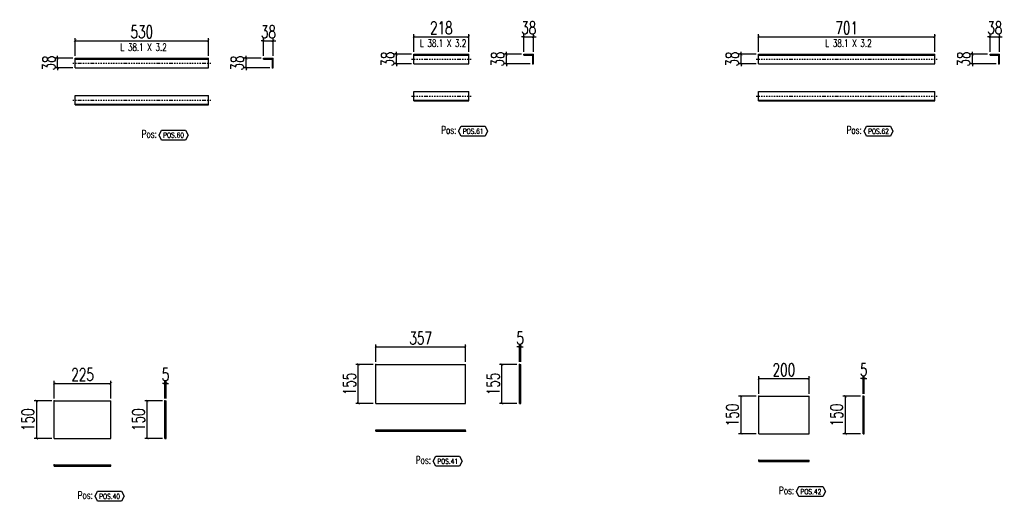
# Model space of a CAD drawing. Header units: feet. Extents: x -13577 to 173285, y -65833 to 34873.
# Tile 123 of 127: x 110568 to 114487, y 32382 to 34301. Entities that reach past the tile are written whole.
import ezdxf
from ezdxf.enums import TextEntityAlignment as Align

# ---------------------------------------------------------------- set-up
doc = ezdxf.new("R2010")
doc.units = ezdxf.units.FT
doc.header["$LTSCALE"] = 10
doc.header["$MEASUREMENT"] = 0
doc.linetypes.add('DASHDOT', pattern=[1, 0.5, -0.25, 0, -0.25])
doc.linetypes.add('HIDDEN', pattern=[0.375, 0.25, -0.125])
doc.layers.get('0').update_dxf_attribs({"linetype": 'CONTINUOUS'})
doc.layers.get('Defpoints').update_dxf_attribs({"linetype": 'CONTINUOUS'})
for name, color, linetype in [('A', 2, 'DASHDOT'), ('G', 3, 'CONTINUOUS'), ('POS_BOX', 6, 'CONTINUOUS'), ('POS_DES', 2, 'CONTINUOUS'), ('POS_MAT', 2, 'CONTINUOUS'), ('TR', 6, 'HIDDEN'), ('TXT1', 7, 'CONTINUOUS')]:
    doc.layers.add(name, color=color, linetype=linetype)
doc.styles.add('1', font='romans.shx', dxfattribs={"width": 0.7, "height": 50})
doc.styles.add('POS', font='ROMANS', dxfattribs={"width": 0.7})
doc.dimstyles.get("Standard").update_dxf_attribs({"dimtxt": 50, "dimasz": 1, "dimexe": 1, "dimexo": 1, "dimgap": 1, "dimtad": 1, "dimdec": 0, "dimdsep": 46, "dimtxsty": '1', "dimblk": 'ARCHTICK', "dimcen": 3, "dimclrd": 1, "dimclre": 1, "dimclrt": 3, "dimadec": 0, "dimazin": 0, "dimtfac": 1, "dimtdec": 0, "dimtix": 1, "dimtmove": 0, "dimatfit": 3, "dimfxl": 0, "dimtolj": 1, "dimarcsym": 0})

# ---------------------------------------------------------------- blocks, each defined once
blk = doc.blocks.new('_ArchTick')
at = {"color": 0, "linetype": 'ByBlock', "const_width": 0.15}
blk.add_lwpolyline([(-0.5, -0.5), (0.5, 0.5)], dxfattribs=at)
blk = doc.blocks.new('*D824')
at = {"layer": 'Defpoints', "color": 0}
for p in [(110931.1, 32851.8), (110706.1, 32781.8), (110931.1, 32781.8)]:
    blk.add_point(p, dxfattribs=at)
at = {"layer": 'TXT1', "color": 1, "lineweight": -2, "transparency": 16777216}
for p, q in [((110706.1, 32791.8), (110706.1, 32861.8)), ((110706.1, 32851.8), (110931.1, 32851.8)), ((110931.1, 32791.8), (110931.1, 32861.8))]:
    blk.add_line(p, q, dxfattribs=at)
at = {"layer": 'TXT1', "color": 1, "lineweight": -2, "transparency": 16777216, "xscale": 10, "yscale": 10, "zscale": 10, "rotation": 180}
blk.add_blockref('_ArchTick', (110706.1, 32851.8), dxfattribs=at)
at = {"layer": 'TXT1', "color": 1, "lineweight": -2, "transparency": 16777216, "xscale": 10, "yscale": 10, "zscale": 10}
blk.add_blockref('_ArchTick', (110931.1, 32851.8), dxfattribs=at)
at = {"layer": 'TXT1', "color": 3, "transparency": 16777216, "insert": (110818.6, 32886.8), "char_height": 50, "attachment_point": 5, "style": '1'}
blk.add_mtext('\\A1;225', dxfattribs=at)
blk = doc.blocks.new('*D825')
at = {"layer": 'Defpoints', "color": 0}
for p in [(110636.1, 32781.8), (110706.1, 32781.8), (110706.1, 32631.8)]:
    blk.add_point(p, dxfattribs=at)
at = {"layer": 'TXT1', "color": 1, "lineweight": -2, "transparency": 16777216}
for p, q in [((110696.1, 32781.8), (110626.1, 32781.8)), ((110636.1, 32631.8), (110636.1, 32781.8)), ((110696.1, 32631.8), (110626.1, 32631.8))]:
    blk.add_line(p, q, dxfattribs=at)
at = {"layer": 'TXT1', "color": 1, "lineweight": -2, "transparency": 16777216, "xscale": 10, "yscale": 10, "zscale": 10}
for p, rotation in [((110636.1, 32781.8), 90), ((110636.1, 32631.8), 270)]:
    blk.add_blockref('_ArchTick', p, dxfattribs=dict(at, rotation=rotation))
at = {"layer": 'TXT1', "color": 3, "transparency": 16777216, "insert": (110601.1, 32706.8), "char_height": 50, "attachment_point": 5, "rotation": 90, "style": '1'}
blk.add_mtext('\\A1;150', dxfattribs=at)
blk = doc.blocks.new('*D826')
at = {"layer": 'Defpoints', "color": 0}
for p in [(111151.1, 32851.8), (111146.1, 32781.8), (111151.1, 32781.8)]:
    blk.add_point(p, dxfattribs=at)
at = {"layer": 'TXT1', "color": 1, "lineweight": -2, "transparency": 16777216}
for p, q in [((111146.1, 32851.8), (111136.1, 32851.8)), ((111146.1, 32791.8), (111146.1, 32861.8)), ((111146.1, 32851.8), (111151.1, 32851.8)), ((111151.1, 32791.8), (111151.1, 32861.8)), ((111151.1, 32851.8), (111161.1, 32851.8))]:
    blk.add_line(p, q, dxfattribs=at)
at = {"layer": 'TXT1', "color": 1, "lineweight": -2, "transparency": 16777216, "xscale": 10, "yscale": 10, "zscale": 10}
blk.add_blockref('_ArchTick', (111146.1, 32851.8), dxfattribs=at)
at = {"layer": 'TXT1', "color": 1, "lineweight": -2, "transparency": 16777216, "xscale": 10, "yscale": 10, "zscale": 10, "rotation": 180}
blk.add_blockref('_ArchTick', (111151.1, 32851.8), dxfattribs=at)
at = {"layer": 'TXT1', "color": 3, "transparency": 16777216, "insert": (111148.6, 32886.8), "char_height": 50, "attachment_point": 5, "style": '1'}
blk.add_mtext('\\A1;5', dxfattribs=at)
blk = doc.blocks.new('*D827')
at = {"layer": 'Defpoints', "color": 0}
for p in [(111076.1, 32781.8), (111146.1, 32781.8), (111146.1, 32631.8)]:
    blk.add_point(p, dxfattribs=at)
at = {"layer": 'TXT1', "color": 1, "lineweight": -2, "transparency": 16777216}
for p, q in [((111136.1, 32781.8), (111066.1, 32781.8)), ((111076.1, 32631.8), (111076.1, 32781.8)), ((111136.1, 32631.8), (111066.1, 32631.8))]:
    blk.add_line(p, q, dxfattribs=at)
at = {"layer": 'TXT1', "color": 1, "lineweight": -2, "transparency": 16777216, "xscale": 10, "yscale": 10, "zscale": 10}
for p, rotation in [((111076.1, 32781.8), 90), ((111076.1, 32631.8), 270)]:
    blk.add_blockref('_ArchTick', p, dxfattribs=dict(at, rotation=rotation))
at = {"layer": 'TXT1', "color": 3, "transparency": 16777216, "insert": (111041.1, 32706.8), "char_height": 50, "attachment_point": 5, "rotation": 90, "style": '1'}
blk.add_mtext('\\A1;150', dxfattribs=at)
blk = doc.blocks.new('POSITION_LAM')
at = {"layer": 'POS_BOX'}
blk.add_lwpolyline([(10.5, -2), (9.5, -4), (0, -4), (-1, -2), (0, 0), (9.5, 0)], close=True, dxfattribs=at)
at = {"insert": (-7.93, -0.05), "char_height": 3, "width": 11.9956, "attachment_point": 1, "style": 'POS'}
blk.add_mtext('Pos:', dxfattribs=at)
at = {"style": 'POS', "width": 0.7}
blk.add_attdef('POS_PEZ', text='', height=2, dxfattribs=at).set_placement((4.76, -3.05), align=Align.CENTER)
at = {"layer": 'POS_DES', "style": 'POS', "width": 0.7, "flags": 1}
for tag, p in [('SPE_PRO', (-7.8, -5.07)), ('LUN_PRO', (-7.82, -5.58)), ('LAR_PRO', (-7.79, -4.53))]:
    blk.add_attdef(tag, p, '', height=0.35, dxfattribs=at)
at = {"layer": 'POS_MAT', "style": 'POS', "width": 0.7, "flags": 1}
for tag, p in [('MAT_PRO', (-6.89, -4.03)), ('PUN_NET2', (-6.94, -7.74)), ('NOM_PRO', (-6.94, -6.11)), ('PUN_NET', (-6.94, -7.16)), ('PUN_LIS', (-6.94, -6.63)), ('MAR_CMP', (-6.89, -8.22)), ('NOT_PEZ', (-6.89, -9.21)), ('QTA_PEZ', (-6.89, -8.75))]:
    blk.add_attdef(tag, text='', height=0.35, dxfattribs=at).set_placement(p, align=Align.CENTER)
blk = doc.blocks.new('*D828')
at = {"layer": 'Defpoints', "color": 0}
for p in [(112342.6, 32997), (111985.6, 32927), (112342.6, 32927)]:
    blk.add_point(p, dxfattribs=at)
at = {"layer": 'TXT1', "color": 1, "lineweight": -2, "transparency": 16777216}
for p, q in [((111985.6, 32937), (111985.6, 33007)), ((111985.6, 32997), (112342.6, 32997)), ((112342.6, 32937), (112342.6, 33007))]:
    blk.add_line(p, q, dxfattribs=at)
at = {"layer": 'TXT1', "color": 1, "lineweight": -2, "transparency": 16777216, "xscale": 10, "yscale": 10, "zscale": 10, "rotation": 180}
blk.add_blockref('_ArchTick', (111985.6, 32997), dxfattribs=at)
at = {"layer": 'TXT1', "color": 1, "lineweight": -2, "transparency": 16777216, "xscale": 10, "yscale": 10, "zscale": 10}
blk.add_blockref('_ArchTick', (112342.6, 32997), dxfattribs=at)
at = {"layer": 'TXT1', "color": 3, "transparency": 16777216, "insert": (112164.1, 33032), "char_height": 50, "attachment_point": 5, "style": '1'}
blk.add_mtext('\\A1;357', dxfattribs=at)
blk = doc.blocks.new('*D829')
at = {"layer": 'Defpoints', "color": 0}
for p in [(111915.6, 32927), (111985.6, 32927), (111985.6, 32771.8)]:
    blk.add_point(p, dxfattribs=at)
at = {"layer": 'TXT1', "color": 1, "lineweight": -2, "transparency": 16777216}
for p, q in [((111975.6, 32927), (111905.6, 32927)), ((111915.6, 32771.8), (111915.6, 32927)), ((111975.6, 32771.8), (111905.6, 32771.8))]:
    blk.add_line(p, q, dxfattribs=at)
at = {"layer": 'TXT1', "color": 1, "lineweight": -2, "transparency": 16777216, "xscale": 10, "yscale": 10, "zscale": 10}
for p, rotation in [((111915.6, 32927), 90), ((111915.6, 32771.8), 270)]:
    blk.add_blockref('_ArchTick', p, dxfattribs=dict(at, rotation=rotation))
at = {"layer": 'TXT1', "color": 3, "transparency": 16777216, "insert": (111880.6, 32849.4), "char_height": 50, "attachment_point": 5, "rotation": 90, "style": '1'}
blk.add_mtext('\\A1;155', dxfattribs=at)
blk = doc.blocks.new('*D830')
at = {"layer": 'Defpoints', "color": 0}
for p in [(112562.6, 32997), (112557.6, 32927), (112562.6, 32927)]:
    blk.add_point(p, dxfattribs=at)
at = {"layer": 'TXT1', "color": 1, "lineweight": -2, "transparency": 16777216}
for p, q in [((112557.6, 32997), (112547.6, 32997)), ((112557.6, 32937), (112557.6, 33007)), ((112557.6, 32997), (112562.6, 32997)), ((112562.6, 32937), (112562.6, 33007)), ((112562.6, 32997), (112572.6, 32997))]:
    blk.add_line(p, q, dxfattribs=at)
at = {"layer": 'TXT1', "color": 1, "lineweight": -2, "transparency": 16777216, "xscale": 10, "yscale": 10, "zscale": 10}
blk.add_blockref('_ArchTick', (112557.6, 32997), dxfattribs=at)
at = {"layer": 'TXT1', "color": 1, "lineweight": -2, "transparency": 16777216, "xscale": 10, "yscale": 10, "zscale": 10, "rotation": 180}
blk.add_blockref('_ArchTick', (112562.6, 32997), dxfattribs=at)
at = {"layer": 'TXT1', "color": 3, "transparency": 16777216, "insert": (112560.1, 33032), "char_height": 50, "attachment_point": 5, "style": '1'}
blk.add_mtext('\\A1;5', dxfattribs=at)
blk = doc.blocks.new('*D831')
at = {"layer": 'Defpoints', "color": 0}
for p in [(112487.6, 32927), (112557.6, 32927), (112557.6, 32771.8)]:
    blk.add_point(p, dxfattribs=at)
at = {"layer": 'TXT1', "color": 1, "lineweight": -2, "transparency": 16777216}
for p, q in [((112547.6, 32927), (112477.6, 32927)), ((112487.6, 32771.8), (112487.6, 32927)), ((112547.6, 32771.8), (112477.6, 32771.8))]:
    blk.add_line(p, q, dxfattribs=at)
at = {"layer": 'TXT1', "color": 1, "lineweight": -2, "transparency": 16777216, "xscale": 10, "yscale": 10, "zscale": 10}
for p, rotation in [((112487.6, 32927), 90), ((112487.6, 32771.8), 270)]:
    blk.add_blockref('_ArchTick', p, dxfattribs=dict(at, rotation=rotation))
at = {"layer": 'TXT1', "color": 3, "transparency": 16777216, "insert": (112452.6, 32849.4), "char_height": 50, "attachment_point": 5, "rotation": 90, "style": '1'}
blk.add_mtext('\\A1;155', dxfattribs=at)
blk = doc.blocks.new('*D832')
at = {"layer": 'Defpoints', "color": 0}
for p in [(113709.8, 32870.6), (113509.8, 32800.6), (113709.8, 32800.6)]:
    blk.add_point(p, dxfattribs=at)
at = {"layer": 'TXT1', "color": 1, "lineweight": -2, "transparency": 16777216}
for p, q in [((113509.8, 32810.6), (113509.8, 32880.6)), ((113709.8, 32810.6), (113709.8, 32880.6)), ((113509.8, 32870.6), (113709.8, 32870.6))]:
    blk.add_line(p, q, dxfattribs=at)
at = {"layer": 'TXT1', "color": 1, "lineweight": -2, "transparency": 16777216, "xscale": 10, "yscale": 10, "zscale": 10, "rotation": 180}
blk.add_blockref('_ArchTick', (113509.8, 32870.6), dxfattribs=at)
at = {"layer": 'TXT1', "color": 1, "lineweight": -2, "transparency": 16777216, "xscale": 10, "yscale": 10, "zscale": 10}
blk.add_blockref('_ArchTick', (113709.8, 32870.6), dxfattribs=at)
at = {"layer": 'TXT1', "color": 3, "transparency": 16777216, "insert": (113609.8, 32905.6), "char_height": 50, "attachment_point": 5, "style": '1'}
blk.add_mtext('\\A1;200', dxfattribs=at)
blk = doc.blocks.new('*D833')
at = {"layer": 'Defpoints', "color": 0}
for p in [(113439.8, 32800.6), (113509.8, 32800.6), (113509.8, 32650.6)]:
    blk.add_point(p, dxfattribs=at)
at = {"layer": 'TXT1', "color": 1, "lineweight": -2, "transparency": 16777216}
for p, q in [((113499.8, 32800.6), (113429.8, 32800.6)), ((113439.8, 32650.6), (113439.8, 32800.6)), ((113499.8, 32650.6), (113429.8, 32650.6))]:
    blk.add_line(p, q, dxfattribs=at)
at = {"layer": 'TXT1', "color": 1, "lineweight": -2, "transparency": 16777216, "xscale": 10, "yscale": 10, "zscale": 10}
for p, rotation in [((113439.8, 32800.6), 90), ((113439.8, 32650.6), 270)]:
    blk.add_blockref('_ArchTick', p, dxfattribs=dict(at, rotation=rotation))
at = {"layer": 'TXT1', "color": 3, "transparency": 16777216, "insert": (113404.8, 32725.6), "char_height": 50, "attachment_point": 5, "rotation": 90, "style": '1'}
blk.add_mtext('\\A1;150', dxfattribs=at)
blk = doc.blocks.new('*D834')
at = {"layer": 'Defpoints', "color": 0}
for p in [(113929.8, 32870.6), (113924.8, 32800.6), (113929.8, 32800.6)]:
    blk.add_point(p, dxfattribs=at)
at = {"layer": 'TXT1', "color": 1, "lineweight": -2, "transparency": 16777216}
for p, q in [((113924.8, 32810.6), (113924.8, 32880.6)), ((113929.8, 32810.6), (113929.8, 32880.6)), ((113924.8, 32870.6), (113914.8, 32870.6)), ((113924.8, 32870.6), (113929.8, 32870.6)), ((113929.8, 32870.6), (113939.8, 32870.6))]:
    blk.add_line(p, q, dxfattribs=at)
at = {"layer": 'TXT1', "color": 1, "lineweight": -2, "transparency": 16777216, "xscale": 10, "yscale": 10, "zscale": 10}
blk.add_blockref('_ArchTick', (113924.8, 32870.6), dxfattribs=at)
at = {"layer": 'TXT1', "color": 1, "lineweight": -2, "transparency": 16777216, "xscale": 10, "yscale": 10, "zscale": 10, "rotation": 180}
blk.add_blockref('_ArchTick', (113929.8, 32870.6), dxfattribs=at)
at = {"layer": 'TXT1', "color": 3, "transparency": 16777216, "insert": (113927.3, 32905.6), "char_height": 50, "attachment_point": 5, "style": '1'}
blk.add_mtext('\\A1;5', dxfattribs=at)
blk = doc.blocks.new('*D835')
at = {"layer": 'Defpoints', "color": 0}
for p in [(113854.8, 32800.6), (113924.8, 32800.6), (113924.8, 32650.6)]:
    blk.add_point(p, dxfattribs=at)
at = {"layer": 'TXT1', "color": 1, "lineweight": -2, "transparency": 16777216}
for p, q in [((113914.8, 32800.6), (113844.8, 32800.6)), ((113854.8, 32650.6), (113854.8, 32800.6)), ((113914.8, 32650.6), (113844.8, 32650.6))]:
    blk.add_line(p, q, dxfattribs=at)
at = {"layer": 'TXT1', "color": 1, "lineweight": -2, "transparency": 16777216, "xscale": 10, "yscale": 10, "zscale": 10}
for p, rotation in [((113854.8, 32800.6), 90), ((113854.8, 32650.6), 270)]:
    blk.add_blockref('_ArchTick', p, dxfattribs=dict(at, rotation=rotation))
at = {"layer": 'TXT1', "color": 3, "transparency": 16777216, "insert": (113819.8, 32725.6), "char_height": 50, "attachment_point": 5, "rotation": 90, "style": '1'}
blk.add_mtext('\\A1;150', dxfattribs=at)
blk = doc.blocks.new('*D916')
at = {"layer": 'Defpoints', "color": 0}
for p in [(111319.2, 34216.8), (110789.2, 34146.8), (111319.2, 34146.8)]:
    blk.add_point(p, dxfattribs=at)
at = {"layer": 'TXT1', "color": 1, "lineweight": -2, "transparency": 16777216}
for p, q in [((110789.2, 34156.8), (110789.2, 34226.8)), ((110789.2, 34216.8), (111319.2, 34216.8)), ((111319.2, 34156.8), (111319.2, 34226.8))]:
    blk.add_line(p, q, dxfattribs=at)
at = {"layer": 'TXT1', "color": 1, "lineweight": -2, "transparency": 16777216, "xscale": 10, "yscale": 10, "zscale": 10, "rotation": 180}
blk.add_blockref('_ArchTick', (110789.2, 34216.8), dxfattribs=at)
at = {"layer": 'TXT1', "color": 1, "lineweight": -2, "transparency": 16777216, "xscale": 10, "yscale": 10, "zscale": 10}
blk.add_blockref('_ArchTick', (111319.2, 34216.8), dxfattribs=at)
at = {"layer": 'TXT1', "color": 3, "transparency": 16777216, "insert": (111054.2, 34251.8), "char_height": 50, "attachment_point": 5, "style": '1'}
blk.add_mtext('\\A1;530', dxfattribs=at)
blk = doc.blocks.new('*D917')
at = {"layer": 'Defpoints', "color": 0}
for p in [(110719.2, 34146.8), (110789.2, 34146.8), (110789.2, 34108.8)]:
    blk.add_point(p, dxfattribs=at)
at = {"layer": 'TXT1', "color": 1, "lineweight": -2, "transparency": 16777216}
for p, q in [((110779.2, 34146.8), (110709.2, 34146.8)), ((110719.2, 34146.8), (110719.2, 34156.8)), ((110719.2, 34108.8), (110719.2, 34146.8)), ((110779.2, 34108.8), (110709.2, 34108.8)), ((110719.2, 34108.8), (110719.2, 34098.8))]:
    blk.add_line(p, q, dxfattribs=at)
at = {"layer": 'TXT1', "color": 1, "lineweight": -2, "transparency": 16777216, "xscale": 10, "yscale": 10, "zscale": 10}
for p, rotation in [((110719.2, 34146.8), 270), ((110719.2, 34108.8), 90)]:
    blk.add_blockref('_ArchTick', p, dxfattribs=dict(at, rotation=rotation))
at = {"layer": 'TXT1', "color": 3, "transparency": 16777216, "insert": (110684.2, 34127.8), "char_height": 50, "attachment_point": 5, "rotation": 90, "style": '1'}
blk.add_mtext('\\A1;38', dxfattribs=at)
blk = doc.blocks.new('*D918')
at = {"layer": 'Defpoints', "color": 0}
for p in [(111577.2, 34216.8), (111539.2, 34146.8), (111577.2, 34146.8)]:
    blk.add_point(p, dxfattribs=at)
at = {"layer": 'TXT1', "color": 1, "lineweight": -2, "transparency": 16777216}
for p, q in [((111539.2, 34216.8), (111529.2, 34216.8)), ((111539.2, 34156.8), (111539.2, 34226.8)), ((111539.2, 34216.8), (111577.2, 34216.8)), ((111577.2, 34156.8), (111577.2, 34226.8)), ((111577.2, 34216.8), (111587.2, 34216.8))]:
    blk.add_line(p, q, dxfattribs=at)
at = {"layer": 'TXT1', "color": 1, "lineweight": -2, "transparency": 16777216, "xscale": 10, "yscale": 10, "zscale": 10}
blk.add_blockref('_ArchTick', (111539.2, 34216.8), dxfattribs=at)
at = {"layer": 'TXT1', "color": 1, "lineweight": -2, "transparency": 16777216, "xscale": 10, "yscale": 10, "zscale": 10, "rotation": 180}
blk.add_blockref('_ArchTick', (111577.2, 34216.8), dxfattribs=at)
at = {"layer": 'TXT1', "color": 3, "transparency": 16777216, "insert": (111558.2, 34251.8), "char_height": 50, "attachment_point": 5, "style": '1'}
blk.add_mtext('\\A1;38', dxfattribs=at)
blk = doc.blocks.new('*D919')
at = {"layer": 'Defpoints', "color": 0}
for p in [(111469.2, 34146.8), (111539.2, 34146.8), (111574, 34108.8)]:
    blk.add_point(p, dxfattribs=at)
at = {"layer": 'TXT1', "color": 1, "lineweight": -2, "transparency": 16777216}
for p, q in [((111529.2, 34146.8), (111459.2, 34146.8)), ((111469.2, 34146.8), (111469.2, 34156.8)), ((111469.2, 34108.8), (111469.2, 34146.8)), ((111564, 34108.8), (111459.2, 34108.8)), ((111469.2, 34108.8), (111469.2, 34098.8))]:
    blk.add_line(p, q, dxfattribs=at)
at = {"layer": 'TXT1', "color": 1, "lineweight": -2, "transparency": 16777216, "xscale": 10, "yscale": 10, "zscale": 10}
for p, rotation in [((111469.2, 34146.8), 270), ((111469.2, 34108.8), 90)]:
    blk.add_blockref('_ArchTick', p, dxfattribs=dict(at, rotation=rotation))
at = {"layer": 'TXT1', "color": 3, "transparency": 16777216, "insert": (111434.2, 34127.8), "char_height": 50, "attachment_point": 5, "rotation": 90, "style": '1'}
blk.add_mtext('\\A1;38', dxfattribs=at)
blk = doc.blocks.new('POSITION_PRO')
at = {"layer": 'POS_BOX'}
blk.add_lwpolyline([(10.5, -2), (9.5, -4), (0, -4), (-1, -2), (0, 0), (9.5, 0)], close=True, dxfattribs=at)
at = {"insert": (-7.93, -0.05), "char_height": 3, "width": 11.9956, "attachment_point": 1, "style": 'POS'}
blk.add_mtext('Pos:', dxfattribs=at)
at = {"style": 'POS', "width": 0.7}
blk.add_attdef('POS_PEZ', text='', height=2, dxfattribs=at).set_placement((4.76, -3.05), align=Align.CENTER)
at = {"layer": 'POS_DES', "style": 'POS', "width": 0.7, "flags": 1}
for tag, p in [('SPE_PRO', (-7.8, -5.07)), ('LUN_PRO', (-7.82, -5.58)), ('LAR_PRO', (-7.79, -4.53))]:
    blk.add_attdef(tag, p, '', height=0.35, dxfattribs=at)
at = {"layer": 'POS_MAT', "style": 'POS', "width": 0.7, "flags": 1}
for tag, p in [('MAT_PRO', (-6.89, -4.03)), ('PUN_NET2', (-6.94, -7.74)), ('NOM_PRO', (-6.94, -6.11)), ('PUN_NET', (-6.94, -7.16)), ('PUN_LIS', (-6.94, -6.63)), ('MAR_CMP', (-6.89, -8.22)), ('NOT_PEZ', (-6.89, -9.21)), ('QTA_PEZ', (-6.89, -8.75))]:
    blk.add_attdef(tag, text='', height=0.35, dxfattribs=at).set_placement(p, align=Align.CENTER)
blk = doc.blocks.new('*D920')
at = {"layer": 'Defpoints', "color": 0}
for p in [(112355.4, 34232.7), (112137.4, 34162.7), (112355.4, 34162.7)]:
    blk.add_point(p, dxfattribs=at)
at = {"layer": 'TXT1', "color": 1, "lineweight": -2, "transparency": 16777216}
for p, q in [((112137.4, 34172.7), (112137.4, 34242.7)), ((112137.4, 34232.7), (112355.4, 34232.7)), ((112355.4, 34172.7), (112355.4, 34242.7))]:
    blk.add_line(p, q, dxfattribs=at)
at = {"layer": 'TXT1', "color": 1, "lineweight": -2, "transparency": 16777216, "xscale": 10, "yscale": 10, "zscale": 10, "rotation": 180}
blk.add_blockref('_ArchTick', (112137.4, 34232.7), dxfattribs=at)
at = {"layer": 'TXT1', "color": 1, "lineweight": -2, "transparency": 16777216, "xscale": 10, "yscale": 10, "zscale": 10}
blk.add_blockref('_ArchTick', (112355.4, 34232.7), dxfattribs=at)
at = {"layer": 'TXT1', "color": 3, "transparency": 16777216, "insert": (112246.4, 34267.7), "char_height": 50, "attachment_point": 5, "style": '1'}
blk.add_mtext('\\A1;218', dxfattribs=at)
blk = doc.blocks.new('*D921')
at = {"layer": 'Defpoints', "color": 0}
for p in [(112067.4, 34162.7), (112137.4, 34162.7), (112137.4, 34124.7)]:
    blk.add_point(p, dxfattribs=at)
at = {"layer": 'TXT1', "color": 1, "lineweight": -2, "transparency": 16777216}
for p, q in [((112067.4, 34162.7), (112067.4, 34172.7)), ((112127.4, 34162.7), (112057.4, 34162.7)), ((112067.4, 34124.7), (112067.4, 34162.7)), ((112127.4, 34124.7), (112057.4, 34124.7)), ((112067.4, 34124.7), (112067.4, 34114.7))]:
    blk.add_line(p, q, dxfattribs=at)
at = {"layer": 'TXT1', "color": 1, "lineweight": -2, "transparency": 16777216, "xscale": 10, "yscale": 10, "zscale": 10}
for p, rotation in [((112067.4, 34162.7), 270), ((112067.4, 34124.7), 90)]:
    blk.add_blockref('_ArchTick', p, dxfattribs=dict(at, rotation=rotation))
at = {"layer": 'TXT1', "color": 3, "transparency": 16777216, "insert": (112032.4, 34143.7), "char_height": 50, "attachment_point": 5, "rotation": 90, "style": '1'}
blk.add_mtext('\\A1;38', dxfattribs=at)
blk = doc.blocks.new('*D922')
at = {"layer": 'Defpoints', "color": 0}
for p in [(112613.4, 34232.7), (112575.4, 34162.7), (112613.4, 34162.7)]:
    blk.add_point(p, dxfattribs=at)
at = {"layer": 'TXT1', "color": 1, "lineweight": -2, "transparency": 16777216}
for p, q in [((112575.4, 34232.7), (112565.4, 34232.7)), ((112575.4, 34172.7), (112575.4, 34242.7)), ((112575.4, 34232.7), (112613.4, 34232.7)), ((112613.4, 34172.7), (112613.4, 34242.7)), ((112613.4, 34232.7), (112623.4, 34232.7))]:
    blk.add_line(p, q, dxfattribs=at)
at = {"layer": 'TXT1', "color": 1, "lineweight": -2, "transparency": 16777216, "xscale": 10, "yscale": 10, "zscale": 10}
blk.add_blockref('_ArchTick', (112575.4, 34232.7), dxfattribs=at)
at = {"layer": 'TXT1', "color": 1, "lineweight": -2, "transparency": 16777216, "xscale": 10, "yscale": 10, "zscale": 10, "rotation": 180}
blk.add_blockref('_ArchTick', (112613.4, 34232.7), dxfattribs=at)
at = {"layer": 'TXT1', "color": 3, "transparency": 16777216, "insert": (112594.4, 34267.7), "char_height": 50, "attachment_point": 5, "style": '1'}
blk.add_mtext('\\A1;38', dxfattribs=at)
blk = doc.blocks.new('*D923')
at = {"layer": 'Defpoints', "color": 0}
for p in [(112505.4, 34162.7), (112575.4, 34162.7), (112610.2, 34124.7)]:
    blk.add_point(p, dxfattribs=at)
at = {"layer": 'TXT1', "color": 1, "lineweight": -2, "transparency": 16777216}
for p, q in [((112505.4, 34162.7), (112505.4, 34172.7)), ((112565.4, 34162.7), (112495.4, 34162.7)), ((112505.4, 34124.7), (112505.4, 34162.7)), ((112600.2, 34124.7), (112495.4, 34124.7)), ((112505.4, 34124.7), (112505.4, 34114.7))]:
    blk.add_line(p, q, dxfattribs=at)
at = {"layer": 'TXT1', "color": 1, "lineweight": -2, "transparency": 16777216, "xscale": 10, "yscale": 10, "zscale": 10}
for p, rotation in [((112505.4, 34162.7), 270), ((112505.4, 34124.7), 90)]:
    blk.add_blockref('_ArchTick', p, dxfattribs=dict(at, rotation=rotation))
at = {"layer": 'TXT1', "color": 3, "transparency": 16777216, "insert": (112470.4, 34143.7), "char_height": 50, "attachment_point": 5, "rotation": 90, "style": '1'}
blk.add_mtext('\\A1;38', dxfattribs=at)
blk = doc.blocks.new('*D924')
at = {"layer": 'Defpoints', "color": 0}
for p in [(114210.3, 34232.7), (113509.3, 34162.7), (114210.3, 34162.7)]:
    blk.add_point(p, dxfattribs=at)
at = {"layer": 'TXT1', "color": 1, "lineweight": -2, "transparency": 16777216}
for p, q in [((113509.3, 34172.7), (113509.3, 34242.7)), ((113509.3, 34232.7), (114210.3, 34232.7)), ((114210.3, 34172.7), (114210.3, 34242.7))]:
    blk.add_line(p, q, dxfattribs=at)
at = {"layer": 'TXT1', "color": 1, "lineweight": -2, "transparency": 16777216, "xscale": 10, "yscale": 10, "zscale": 10, "rotation": 180}
blk.add_blockref('_ArchTick', (113509.3, 34232.7), dxfattribs=at)
at = {"layer": 'TXT1', "color": 1, "lineweight": -2, "transparency": 16777216, "xscale": 10, "yscale": 10, "zscale": 10}
blk.add_blockref('_ArchTick', (114210.3, 34232.7), dxfattribs=at)
at = {"layer": 'TXT1', "color": 3, "transparency": 16777216, "insert": (113859.8, 34267.7), "char_height": 50, "attachment_point": 5, "style": '1'}
blk.add_mtext('\\A1;701', dxfattribs=at)
blk = doc.blocks.new('*D925')
at = {"layer": 'Defpoints', "color": 0}
for p in [(113439.3, 34162.7), (113509.3, 34162.7), (113509.3, 34124.7)]:
    blk.add_point(p, dxfattribs=at)
at = {"layer": 'TXT1', "color": 1, "lineweight": -2, "transparency": 16777216}
for p, q in [((113439.3, 34162.7), (113439.3, 34172.7)), ((113499.3, 34162.7), (113429.3, 34162.7)), ((113439.3, 34124.7), (113439.3, 34162.7)), ((113499.3, 34124.7), (113429.3, 34124.7)), ((113439.3, 34124.7), (113439.3, 34114.7))]:
    blk.add_line(p, q, dxfattribs=at)
at = {"layer": 'TXT1', "color": 1, "lineweight": -2, "transparency": 16777216, "xscale": 10, "yscale": 10, "zscale": 10}
for p, rotation in [((113439.3, 34162.7), 270), ((113439.3, 34124.7), 90)]:
    blk.add_blockref('_ArchTick', p, dxfattribs=dict(at, rotation=rotation))
at = {"layer": 'TXT1', "color": 3, "transparency": 16777216, "insert": (113404.3, 34143.7), "char_height": 50, "attachment_point": 5, "rotation": 90, "style": '1'}
blk.add_mtext('\\A1;38', dxfattribs=at)
blk = doc.blocks.new('*D926')
at = {"layer": 'Defpoints', "color": 0}
for p in [(114468.3, 34232.7), (114430.3, 34162.7), (114468.3, 34162.7)]:
    blk.add_point(p, dxfattribs=at)
at = {"layer": 'TXT1', "color": 1, "lineweight": -2, "transparency": 16777216}
for p, q in [((114430.3, 34232.7), (114420.3, 34232.7)), ((114430.3, 34172.7), (114430.3, 34242.7)), ((114430.3, 34232.7), (114468.3, 34232.7)), ((114468.3, 34172.7), (114468.3, 34242.7)), ((114468.3, 34232.7), (114478.3, 34232.7))]:
    blk.add_line(p, q, dxfattribs=at)
at = {"layer": 'TXT1', "color": 1, "lineweight": -2, "transparency": 16777216, "xscale": 10, "yscale": 10, "zscale": 10}
blk.add_blockref('_ArchTick', (114430.3, 34232.7), dxfattribs=at)
at = {"layer": 'TXT1', "color": 1, "lineweight": -2, "transparency": 16777216, "xscale": 10, "yscale": 10, "zscale": 10, "rotation": 180}
blk.add_blockref('_ArchTick', (114468.3, 34232.7), dxfattribs=at)
at = {"layer": 'TXT1', "color": 3, "transparency": 16777216, "insert": (114449.3, 34267.7), "char_height": 50, "attachment_point": 5, "style": '1'}
blk.add_mtext('\\A1;38', dxfattribs=at)
blk = doc.blocks.new('*D927')
at = {"layer": 'Defpoints', "color": 0}
for p in [(114360.3, 34162.7), (114430.3, 34162.7), (114465.1, 34124.7)]:
    blk.add_point(p, dxfattribs=at)
at = {"layer": 'TXT1', "color": 1, "lineweight": -2, "transparency": 16777216}
for p, q in [((114360.3, 34162.7), (114360.3, 34172.7)), ((114420.3, 34162.7), (114350.3, 34162.7)), ((114360.3, 34124.7), (114360.3, 34162.7)), ((114455.1, 34124.7), (114350.3, 34124.7)), ((114360.3, 34124.7), (114360.3, 34114.7))]:
    blk.add_line(p, q, dxfattribs=at)
at = {"layer": 'TXT1', "color": 1, "lineweight": -2, "transparency": 16777216, "xscale": 10, "yscale": 10, "zscale": 10}
for p, rotation in [((114360.3, 34162.7), 270), ((114360.3, 34124.7), 90)]:
    blk.add_blockref('_ArchTick', p, dxfattribs=dict(at, rotation=rotation))
at = {"layer": 'TXT1', "color": 3, "transparency": 16777216, "insert": (114325.3, 34143.7), "char_height": 50, "attachment_point": 5, "rotation": 90, "style": '1'}
blk.add_mtext('\\A1;38', dxfattribs=at)

msp = doc.modelspace()

# ---------------------------------------------------------------- linework, layer by layer
at = {"layer": 'A'}
for p, q in [((112127.4, 34143.7), (112365.4, 34143.7)), ((113499.3, 34143.7), (114220.3, 34143.7)), ((110779.2, 34127.8), (111329.2, 34127.8)), ((110779.2, 33979.8), (111329.2, 33979.8)), ((112127.4, 33995.7), (112365.4, 33995.7)), ((113499.3, 33995.7), (114220.3, 33995.7))]:
    msp.add_line(p, q, dxfattribs=at)
for p in [(110789.2, 34143.6), (112137.4, 34159.5), (113509.3, 34159.5), (111574, 34108.8), (112610.2, 34124.7), (114465.1, 34124.7), (112137.4, 33979.9), (113509.3, 33979.9), (110789.2, 33964), (111985.6, 32927), (112557.6, 32927), (113509.8, 32800.6), (113924.8, 32800.6), (110706.1, 32781.8), (111146.1, 32781.8), (112342.6, 32661.8), (110706.1, 32526.8), (113509.8, 32545.6)]:
    msp.add_point(p, dxfattribs=at)
at = {"layer": 'G'}
for p, q in [((110789.2, 34146.8), (111319.2, 34146.8)), ((110789.2, 34108.8), (110789.2, 34146.8)), ((111319.2, 34108.8), (111319.2, 34146.8)), ((111539.2, 34143.6), (111539.2, 34146.8)), ((111539.2, 34146.8), (111577.2, 34146.8)), ((111539.2, 34143.6), (111574, 34143.6)), ((111574, 34108.8), (111574, 34143.6)), ((111577.2, 34108.8), (111577.2, 34146.8)), ((112137.4, 34162.7), (112355.4, 34162.7)), ((112137.4, 34124.7), (112137.4, 34162.7)), ((112355.4, 34124.7), (112355.4, 34162.7)), ((112575.4, 34159.5), (112575.4, 34162.7)), ((112575.4, 34162.7), (112613.4, 34162.7)), ((112575.4, 34159.5), (112610.2, 34159.5)), ((112610.2, 34124.7), (112610.2, 34159.5)), ((112613.4, 34124.7), (112613.4, 34162.7)), ((113509.3, 34162.7), (114210.3, 34162.7)), ((113509.3, 34124.7), (113509.3, 34162.7)), ((114210.3, 34124.7), (114210.3, 34162.7)), ((114430.3, 34159.5), (114430.3, 34162.7)), ((114430.3, 34162.7), (114468.3, 34162.7)), ((114430.3, 34159.5), (114465.1, 34159.5)), ((114465.1, 34124.7), (114465.1, 34159.5)), ((114468.3, 34124.7), (114468.3, 34162.7)), ((110789.2, 34108.8), (111319.2, 34108.8)), ((111574, 34108.8), (111577.2, 34108.8)), ((112137.4, 34124.7), (112355.4, 34124.7)), ((112610.2, 34124.7), (112613.4, 34124.7)), ((113509.3, 34124.7), (114210.3, 34124.7)), ((114465.1, 34124.7), (114468.3, 34124.7)), ((110789.2, 33998.8), (111319.2, 33998.8)), ((110789.2, 33960.8), (110789.2, 33998.8)), ((111319.2, 33960.8), (111319.2, 33998.8)), ((112137.4, 34014.7), (112355.4, 34014.7)), ((112137.4, 33976.7), (112137.4, 34014.7)), ((112137.4, 33976.7), (112355.4, 33976.7)), ((112355.4, 33976.7), (112355.4, 34014.7)), ((113509.3, 34014.7), (114210.3, 34014.7)), ((113509.3, 33976.7), (113509.3, 34014.7)), ((113509.3, 33976.7), (114210.3, 33976.7)), ((114210.3, 33976.7), (114210.3, 34014.7)), ((110789.2, 33960.8), (111319.2, 33960.8)), ((111985.6, 32927), (112342.6, 32927)), ((111985.6, 32771.8), (111985.6, 32927)), ((112342.6, 32771.8), (112342.6, 32927)), ((112557.6, 32927), (112562.6, 32927)), ((112557.6, 32771.8), (112557.6, 32927)), ((112562.6, 32771.8), (112562.6, 32927)), ((113509.8, 32800.6), (113709.8, 32800.6)), ((113509.8, 32650.6), (113509.8, 32800.6)), ((113709.8, 32650.6), (113709.8, 32800.6)), ((113924.8, 32800.6), (113929.8, 32800.6)), ((113924.8, 32650.6), (113924.8, 32800.6)), ((113929.8, 32650.6), (113929.8, 32800.6)), ((110706.1, 32781.8), (110931.1, 32781.8)), ((110706.1, 32631.8), (110706.1, 32781.8)), ((110931.1, 32631.8), (110931.1, 32781.8)), ((111146.1, 32781.8), (111151.1, 32781.8)), ((111146.1, 32631.8), (111146.1, 32781.8)), ((111151.1, 32631.8), (111151.1, 32781.8)), ((111985.6, 32771.8), (112342.6, 32771.8)), ((112557.6, 32771.8), (112562.6, 32771.8)), ((111985.6, 32666.8), (112342.6, 32666.8)), ((111985.6, 32661.8), (111985.6, 32666.8)), ((111985.6, 32661.8), (112342.6, 32661.8)), ((112342.6, 32661.8), (112342.6, 32666.8)), ((113509.8, 32650.6), (113709.8, 32650.6)), ((113924.8, 32650.6), (113929.8, 32650.6)), ((110706.1, 32631.8), (110931.1, 32631.8)), ((111146.1, 32631.8), (111151.1, 32631.8)), ((110706.1, 32526.8), (110931.1, 32526.8)), ((110706.1, 32521.8), (110706.1, 32526.8)), ((110931.1, 32521.8), (110931.1, 32526.8)), ((113509.8, 32545.6), (113709.8, 32545.6)), ((113509.8, 32540.6), (113509.8, 32545.6)), ((113509.8, 32540.6), (113709.8, 32540.6)), ((113709.8, 32540.6), (113709.8, 32545.6)), ((110706.1, 32521.8), (110931.1, 32521.8))]:
    msp.add_line(p, q, dxfattribs=at)
for p in [(110789.2, 34143.6), (112137.4, 34159.5), (113509.3, 34159.5), (111574, 34108.8), (112610.2, 34124.7), (114465.1, 34124.7), (112137.4, 33979.9), (113509.3, 33979.9), (110789.2, 33964), (111985.6, 32927), (112557.6, 32927), (113509.8, 32800.6), (113924.8, 32800.6), (110706.1, 32781.8), (111146.1, 32781.8), (112342.6, 32661.8), (110706.1, 32526.8), (113509.8, 32545.6)]:
    msp.add_point(p, dxfattribs=at)
at = {"layer": 'TR'}
for p, q in [((110789.2, 34143.6), (111319.2, 34143.6)), ((112137.4, 34159.5), (112355.4, 34159.5)), ((113509.3, 34159.5), (114210.3, 34159.5)), ((112137.4, 33979.9), (112355.4, 33979.9)), ((113509.3, 33979.9), (114210.3, 33979.9)), ((110789.2, 33964), (111319.2, 33964))]:
    msp.add_line(p, q, dxfattribs=at)
for p in [(110789.2, 34143.6), (112137.4, 34159.5), (113509.3, 34159.5), (111574, 34108.8), (112610.2, 34124.7), (114465.1, 34124.7), (112137.4, 33979.9), (113509.3, 33979.9), (110789.2, 33964), (111985.6, 32927), (112557.6, 32927), (113509.8, 32800.6), (113924.8, 32800.6), (110706.1, 32781.8), (111146.1, 32781.8), (112342.6, 32661.8), (110706.1, 32526.8), (113509.8, 32545.6)]:
    msp.add_point(p, dxfattribs=at)

# ---------------------------------------------------------------- block references
at = {"xscale": 10, "yscale": 10, "zscale": 10}
for name, p, values in [('POSITION_PRO', (111133.2, 33860.8), {'POS_PEZ': 'POS.60'}), ('POSITION_PRO', (112325.4, 33876.7), {'POS_PEZ': 'POS.61'}), ('POSITION_PRO', (113938.8, 33876.7), {'POS_PEZ': 'POS.62'}), ('POSITION_LAM', (112224.1, 32561.8), {'POS_PEZ': 'POS.41'}), ('POSITION_LAM', (110878.6, 32421.8), {'POS_PEZ': 'POS.40'}), ('POSITION_LAM', (113669.8, 32440.6), {'POS_PEZ': 'POS.42'})]:
    msp.add_blockref(name, p, dxfattribs=at).add_auto_attribs(values)

# ---------------------------------------------------------------- texts
at = {"layer": 'TXT1', "color": 7, "style": '1', "width": 0.7}
for p in [(112246.4, 34182.7), (113859.8, 34182.7), (111054.2, 34166.8)]:
    msp.add_text(' L 38.1 X 3.2', height=30, dxfattribs=at).set_placement(p, align=Align.BOTTOM_CENTER)

# ---------------------------------------------------------------- dimensions: what is measured, and where the dimension line sits
at = {"layer": 'TXT1'}
for base, p1, p2, picture, middle in [((112355.4, 34232.7), (112137.4, 34162.7), (112355.4, 34162.7), '*D920', (112246.4, 34267.7)), ((112613.4, 34232.7), (112575.4, 34162.7), (112613.4, 34162.7), '*D922', (112594.4, 34267.7)), ((114210.3, 34232.7), (113509.3, 34162.7), (114210.3, 34162.7), '*D924', (113859.8, 34267.7)), ((114468.3, 34232.7), (114430.3, 34162.7), (114468.3, 34162.7), '*D926', (114449.3, 34267.7)), ((111319.2, 34216.8), (110789.2, 34146.8), (111319.2, 34146.8), '*D916', (111054.2, 34251.8)), ((111577.2, 34216.8), (111539.2, 34146.8), (111577.2, 34146.8), '*D918', (111558.2, 34251.8)), ((112342.6, 32997), (111985.6, 32927), (112342.6, 32927), '*D828', (112164.1, 33032)), ((112562.6, 32997), (112557.6, 32927), (112562.6, 32927), '*D830', (112560.1, 33032)), ((110931.1, 32851.8), (110706.1, 32781.8), (110931.1, 32781.8), '*D824', (110818.6, 32886.8)), ((111151.1, 32851.8), (111146.1, 32781.8), (111151.1, 32781.8), '*D826', (111148.6, 32886.8)), ((113709.8, 32870.6), (113509.8, 32800.6), (113709.8, 32800.6), '*D832', (113609.8, 32905.6)), ((113929.8, 32870.6), (113924.8, 32800.6), (113929.8, 32800.6), '*D834', (113927.3, 32905.6))]:
    dim = msp.add_linear_dim(base=base, p1=p1, p2=p2, dimstyle='Standard', override={"dimscale": 10}, dxfattribs=at)
    dim.commit()
    dim.dimension.update_dxf_attribs({"geometry": picture, "text_midpoint": middle})
for base, p1, p2, picture, middle in [((112067.4, 34162.7), (112137.4, 34124.7), (112137.4, 34162.7), '*D921', (112032.4, 34143.7)), ((112505.4, 34162.7), (112610.2, 34124.7), (112575.4, 34162.7), '*D923', (112470.4, 34143.7)), ((113439.3, 34162.7), (113509.3, 34124.7), (113509.3, 34162.7), '*D925', (113404.3, 34143.7)), ((114360.3, 34162.7), (114465.1, 34124.7), (114430.3, 34162.7), '*D927', (114325.3, 34143.7)), ((110719.2, 34146.8), (110789.2, 34108.8), (110789.2, 34146.8), '*D917', (110684.2, 34127.8)), ((111469.2, 34146.8), (111574, 34108.8), (111539.2, 34146.8), '*D919', (111434.2, 34127.8)), ((111915.6, 32927), (111985.6, 32771.8), (111985.6, 32927), '*D829', (111880.6, 32849.4)), ((112487.6, 32927), (112557.6, 32771.8), (112557.6, 32927), '*D831', (112452.6, 32849.4)), ((113439.8, 32800.6), (113509.8, 32650.6), (113509.8, 32800.6), '*D833', (113404.8, 32725.6)), ((113854.8, 32800.6), (113924.8, 32650.6), (113924.8, 32800.6), '*D835', (113819.8, 32725.6)), ((110636.1, 32781.8), (110706.1, 32631.8), (110706.1, 32781.8), '*D825', (110601.1, 32706.8)), ((111076.1, 32781.8), (111146.1, 32631.8), (111146.1, 32781.8), '*D827', (111041.1, 32706.8))]:
    dim = msp.add_linear_dim(base=base, p1=p1, p2=p2, angle=90, dimstyle='Standard', override={"dimscale": 10}, dxfattribs=at)
    dim.commit()
    dim.dimension.update_dxf_attribs({"geometry": picture, "text_midpoint": middle})

doc.saveas('drawing.dxf')
